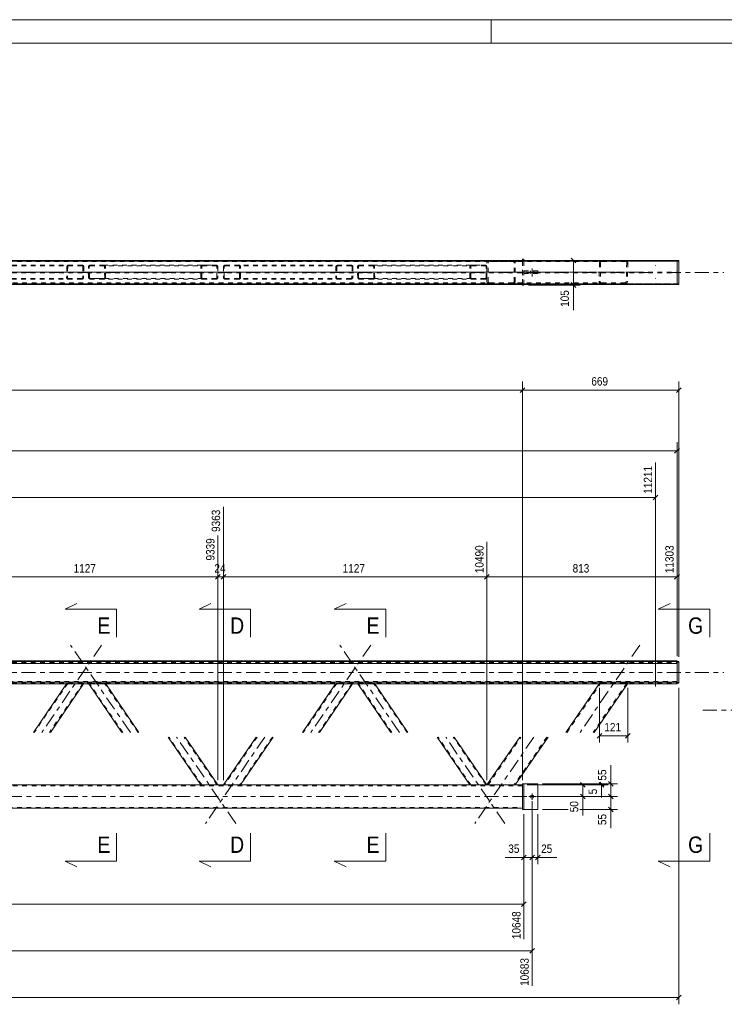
# Model space of a CAD drawing. Header units: millimetres. Extents: x 0 to 914, y 0 to 420.
# Tile 8 of 9: x 603 to 754, y 209 to 420. Entities that reach past the tile are written whole.
import ezdxf

# ---------------------------------------------------------------- set-up
doc = ezdxf.new("R2010")
doc.units = ezdxf.units.MM
for name, pattern in [('XKITLINE00', [0]), ('XKITLINE01', [4, 1, -1, 1, -1]), ('XKITLINE02', [4, 2, -2]), ('XKITLINE03', [6, 3, -1, 1, -1])]:
    doc.linetypes.add(name, pattern=pattern)
for name, color, linetype, lineweight in [('Arkusz rysunku', 3, 'Continuous', 0), ('Element', 2, 'Continuous', 0), ('Przekrój', 7, 'Continuous', 0), ('Wymiar', 4, 'Continuous', 0), ('Śruba', 3, 'Continuous', 0)]:
    doc.layers.add(name, color=color, linetype=linetype, lineweight=lineweight)
doc.styles.add('ARIAL', font='ARIAL.TTF')

msp = doc.modelspace()

# ---------------------------------------------------------------- linework, layer by layer
at = {"layer": 'Arkusz rysunku', "linetype": 'XKITLINE00', "lineweight": 0}
for p, q in [((914, 420), (0, 420)), ((704, 415), (704, 420)), ((909, 415), (5, 415))]:
    msp.add_line(p, q, dxfattribs=at)
at = {"layer": 'Element', "linetype": 'XKITLINE00', "lineweight": 0}
for p, q in [((710.73, 368.73), (710.73, 368.48)), ((711.03, 368.73), (710.73, 368.73)), ((711.03, 368.73), (711.03, 368.48)), ((743.78, 368.48), (145.58, 368.48)), ((145.58, 368.47), (743.78, 368.47)), ((145.58, 368.34), (743.78, 368.34)), ((145.58, 368.33), (743.78, 368.33)), ((727.69, 368.48), (727.67, 368.48)), ((727.69, 368.48), (732.78, 368.48)), ((727.69, 368.48), (727.69, 368.48)), ((732.78, 368.48), (732.79, 368.48)), ((743.78, 368.47), (743.78, 368.48)), ((743.78, 368.33), (743.78, 368.48)), ((743.78, 368.48), (744.18, 368.48)), ((743.78, 363.33), (743.78, 368.34)), ((743.78, 368.33), (744.18, 368.33)), ((744.18, 368.48), (744.18, 363.34)), ((145.58, 363.33), (743.78, 363.33)), ((710.73, 363.33), (710.73, 363.23)), ((710.73, 363.23), (711.03, 363.23)), ((711.03, 363.23), (711.03, 363.33)), ((743.78, 363.34), (744.18, 363.34)), ((145.58, 282.82), (743.78, 282.82)), ((145.58, 282.66), (743.78, 282.66)), ((743.78, 282.82), (743.78, 282.26)), ((744.18, 282.67), (743.78, 282.67)), ((743.78, 282.51), (744.18, 282.51)), ((743.78, 282.51), (743.78, 278.01)), ((744.18, 282.67), (744.18, 278.01)), ((743.78, 282.26), (145.58, 282.26)), ((145.58, 278.26), (743.78, 278.26)), ((743.78, 278.26), (743.78, 277.86)), ((727.57, 277.86), (161.85, 277.86)), ((613.18, 277.86), (606.09, 267.5)), ((616.81, 277.86), (609.73, 267.5)), ((625.03, 267.5), (617.94, 277.86)), ((628.66, 267.5), (621.57, 277.86)), ((670.74, 277.86), (663.66, 267.5)), ((674.38, 277.86), (667.29, 267.5)), ((682.59, 267.5), (675.5, 277.86)), ((686.23, 267.5), (679.14, 277.86)), ((727.1, 277.86), (720.01, 267.5)), ((733.16, 277.86), (726.07, 267.5)), ((727.58, 277.86), (727.57, 277.86)), ((727.58, 277.86), (732.67, 277.86)), ((732.67, 277.86), (732.68, 277.86)), ((743.78, 277.86), (732.68, 277.86)), ((743.78, 278.01), (744.18, 278.01)), ((641.92, 256.25), (634.91, 266.5)), ((645.56, 256.25), (638.54, 266.5)), ((653.78, 266.5), (646.76, 256.25)), ((657.41, 266.5), (650.4, 256.25)), ((699.49, 256.25), (692.47, 266.5)), ((703.12, 256.26), (696.11, 266.5)), ((710.13, 266.5), (703.12, 256.25)), ((716.19, 266.5), (709.18, 256.25)), ((703.12, 256.25), (186.24, 256.25)), ((703.12, 256.25), (703.12, 256.25)), ((708.69, 256.25), (703.12, 256.25)), ((709.14, 256.25), (708.69, 256.25)), ((709.18, 256.25), (709.14, 256.25)), ((710.73, 256.25), (709.18, 256.25)), ((709.18, 256.25), (709.18, 256.25)), ((711.03, 256.5), (710.73, 256.5)), ((710.73, 256.5), (710.73, 251)), ((711.03, 251), (711.03, 256.5)), ((714.03, 256.5), (711.03, 256.5)), ((714.03, 251), (714.03, 256.5)), ((178.62, 251.25), (710.73, 251.25)), ((710.73, 251), (711.03, 251)), ((711.03, 251), (714.03, 251))]:
    msp.add_line(p, q, dxfattribs=at)
at = {"layer": 'Element', "linetype": 'XKITLINE01', "lineweight": 0}
for p, q in [((178.62, 368.48), (710.73, 368.48)), ((178.62, 368.28), (710.73, 368.28)), ((616.54, 367.48), (589.56, 367.48)), ((616.53, 367.33), (589.56, 367.33)), ((613.26, 367.18), (613.21, 364.78)), ((613.29, 367.29), (613.26, 367.18)), ((613.37, 367.39), (613.29, 367.29)), ((613.49, 367.46), (613.37, 367.39)), ((613.44, 367.18), (613.39, 364.78)), ((613.44, 367.18), (613.46, 367.24)), ((613.46, 367.24), (613.5, 367.29)), ((613.63, 367.48), (613.49, 367.46)), ((613.5, 367.29), (613.56, 367.32)), ((613.56, 367.32), (613.62, 367.33)), ((616.53, 367.33), (616.6, 367.32)), ((616.67, 367.46), (616.54, 367.48)), ((616.6, 367.32), (616.66, 367.29)), ((616.66, 367.29), (616.7, 367.24)), ((616.71, 367.18), (616.66, 364.78)), ((616.79, 367.39), (616.67, 367.46)), ((616.7, 367.24), (616.71, 367.18)), ((616.87, 367.29), (616.79, 367.39)), ((616.89, 367.18), (616.84, 364.78)), ((616.89, 367.18), (616.87, 367.29)), ((617.88, 367.29), (617.86, 367.18)), ((617.91, 364.78), (617.86, 367.18)), ((617.96, 367.39), (617.88, 367.29)), ((618.08, 367.46), (617.96, 367.39)), ((618.04, 367.18), (618.05, 367.24)), ((618.09, 364.78), (618.04, 367.18)), ((618.05, 367.24), (618.09, 367.29)), ((618.22, 367.48), (618.08, 367.46)), ((618.09, 367.29), (618.15, 367.32)), ((618.15, 367.32), (618.22, 367.33)), ((618.22, 367.48), (621.12, 367.48)), ((618.22, 367.33), (642.28, 367.33)), ((618.22, 367.33), (621.13, 367.33)), ((621.12, 367.48), (645.19, 367.48)), ((621.26, 367.46), (621.12, 367.48)), ((621.13, 367.33), (621.2, 367.32)), ((621.2, 367.32), (621.26, 367.29)), ((621.38, 367.39), (621.26, 367.46)), ((621.26, 367.29), (621.3, 367.24)), ((621.3, 367.24), (621.31, 367.18)), ((621.36, 364.78), (621.31, 367.18)), ((621.46, 367.29), (621.38, 367.39)), ((621.49, 367.18), (621.46, 367.29)), ((621.55, 364.78), (621.49, 367.18)), ((641.92, 367.18), (641.95, 367.29)), ((641.92, 364.78), (641.92, 367.18)), ((641.95, 367.29), (642.03, 367.39)), ((642.03, 367.39), (642.14, 367.46)), ((642.12, 367.24), (642.1, 367.18)), ((642.1, 364.78), (642.1, 367.18)), ((642.15, 367.29), (642.12, 367.24)), ((642.14, 367.46), (642.28, 367.48)), ((642.21, 367.32), (642.15, 367.29)), ((642.28, 367.33), (642.21, 367.32)), ((642.28, 367.48), (645.19, 367.48)), ((642.28, 367.33), (645.19, 367.33)), ((645.19, 367.48), (645.33, 367.46)), ((645.26, 367.32), (645.19, 367.33)), ((645.32, 367.29), (645.26, 367.32)), ((645.36, 367.24), (645.32, 367.29)), ((645.33, 367.46), (645.45, 367.39)), ((645.37, 367.18), (645.36, 367.24)), ((645.37, 364.78), (645.37, 367.18)), ((645.45, 367.39), (645.53, 367.29)), ((645.53, 367.29), (645.56, 367.18)), ((645.56, 367.18), (645.56, 364.78)), ((646.76, 367.18), (646.79, 367.29)), ((646.76, 367.18), (646.76, 364.78)), ((646.79, 367.29), (646.87, 367.39)), ((646.87, 367.39), (646.99, 367.46)), ((646.96, 367.24), (646.94, 367.18)), ((646.94, 364.78), (646.94, 367.18)), ((647, 367.29), (646.96, 367.24)), ((646.99, 367.46), (647.13, 367.48)), ((647.06, 367.32), (647, 367.29)), ((647.13, 367.33), (647.06, 367.32)), ((674.1, 367.48), (647.13, 367.48)), ((674.1, 367.33), (647.13, 367.33)), ((650.03, 367.48), (650.17, 367.46)), ((650.1, 367.32), (650.03, 367.33)), ((650.16, 367.29), (650.1, 367.32)), ((650.2, 367.24), (650.16, 367.29)), ((650.17, 367.46), (650.29, 367.39)), ((650.22, 367.18), (650.2, 367.24)), ((650.22, 364.78), (650.22, 367.18)), ((650.29, 367.39), (650.37, 367.29)), ((650.37, 367.29), (650.4, 367.18)), ((650.4, 364.78), (650.4, 367.18)), ((670.82, 367.18), (670.77, 364.78)), ((670.85, 367.29), (670.82, 367.18)), ((670.94, 367.39), (670.85, 367.29)), ((671.05, 367.46), (670.94, 367.39)), ((671.01, 367.18), (670.95, 364.78)), ((671.01, 367.18), (671.02, 367.24)), ((671.02, 367.24), (671.06, 367.29)), ((671.19, 367.48), (671.05, 367.46)), ((671.06, 367.29), (671.12, 367.32)), ((671.12, 367.32), (671.19, 367.33)), ((674.24, 367.46), (674.1, 367.48)), ((674.1, 367.33), (674.17, 367.32)), ((674.17, 367.32), (674.23, 367.29)), ((674.23, 367.29), (674.27, 367.24)), ((674.28, 367.18), (674.23, 364.78)), ((674.36, 367.39), (674.24, 367.46)), ((674.27, 367.24), (674.28, 367.18)), ((674.43, 367.29), (674.36, 367.39)), ((674.46, 367.18), (674.41, 364.78)), ((674.46, 367.18), (674.43, 367.29)), ((675.45, 367.29), (675.42, 367.18)), ((675.48, 364.78), (675.42, 367.18)), ((675.53, 367.39), (675.45, 367.29)), ((675.64, 367.46), (675.53, 367.39)), ((675.61, 367.18), (675.62, 367.24)), ((675.66, 364.78), (675.61, 367.18)), ((675.62, 367.24), (675.66, 367.29)), ((675.78, 367.48), (675.64, 367.46)), ((675.66, 367.29), (675.72, 367.32)), ((675.72, 367.32), (675.79, 367.33)), ((675.78, 367.48), (678.69, 367.48)), ((675.79, 367.33), (699.85, 367.33)), ((675.79, 367.33), (678.69, 367.33)), ((678.69, 367.48), (702.76, 367.48)), ((678.83, 367.46), (678.69, 367.48)), ((678.69, 367.33), (678.76, 367.32)), ((678.76, 367.32), (678.82, 367.29)), ((678.82, 367.29), (678.86, 367.24)), ((678.95, 367.39), (678.83, 367.46)), ((678.86, 367.24), (678.88, 367.18)), ((678.93, 364.78), (678.88, 367.18)), ((679.03, 367.29), (678.95, 367.39)), ((679.06, 367.18), (679.03, 367.29)), ((679.11, 364.78), (679.06, 367.18)), ((699.49, 367.18), (699.51, 367.29)), ((699.49, 364.78), (699.49, 367.18)), ((699.51, 367.29), (699.59, 367.39)), ((699.59, 367.39), (699.71, 367.46)), ((699.68, 367.24), (699.67, 367.18)), ((699.67, 364.78), (699.67, 367.18)), ((699.72, 367.29), (699.68, 367.24)), ((699.71, 367.46), (699.85, 367.48)), ((699.78, 367.32), (699.72, 367.29)), ((699.85, 367.33), (699.78, 367.32)), ((699.85, 367.48), (702.76, 367.48)), ((699.85, 367.33), (702.76, 367.33)), ((702.76, 367.48), (702.9, 367.46)), ((702.83, 367.32), (702.76, 367.33)), ((702.89, 367.29), (702.83, 367.32)), ((702.93, 367.24), (702.89, 367.29)), ((702.9, 367.46), (703.01, 367.39)), ((702.94, 367.18), (702.93, 367.24)), ((702.94, 364.78), (702.94, 367.18)), ((703.01, 367.39), (703.09, 367.29)), ((703.09, 367.29), (703.12, 367.18)), ((703.12, 368.08), (703.15, 368.23)), ((703.12, 363.88), (703.12, 368.08)), ((703.12, 364.78), (703.12, 367.18)), ((703.38, 368.16), (703.36, 368.08)), ((703.36, 363.88), (703.36, 368.08)), ((703.43, 368.22), (703.38, 368.16)), ((703.42, 368.45), (703.53, 368.47)), ((703.51, 368.26), (703.43, 368.22)), ((703.6, 368.28), (703.51, 368.26)), ((703.53, 368.47), (703.6, 368.48)), ((727.67, 368.48), (703.6, 368.48)), ((732.78, 368.28), (703.6, 368.28)), ((708.69, 368.48), (708.88, 368.45)), ((708.78, 368.26), (708.69, 368.28)), ((708.86, 368.22), (708.78, 368.26)), ((708.92, 368.16), (708.86, 368.22)), ((708.93, 368.08), (708.92, 368.16)), ((708.93, 363.88), (708.93, 368.08)), ((709.14, 368.23), (709.18, 368.08)), ((709.18, 363.88), (709.18, 368.08)), ((710.73, 363.33), (710.73, 368.48)), ((710.73, 368.48), (710.73, 363.48)), ((711.03, 363.33), (711.03, 368.48)), ((727.2, 368.08), (727.11, 363.88)), ((727.24, 368.23), (727.2, 368.08)), ((727.35, 368.36), (727.24, 368.23)), ((727.51, 368.45), (727.35, 368.36)), ((727.44, 368.08), (727.35, 363.88)), ((727.44, 368.08), (727.46, 368.16)), ((727.46, 368.16), (727.51, 368.22)), ((727.69, 368.48), (727.51, 368.45)), ((727.51, 368.22), (727.59, 368.27)), ((727.59, 368.27), (727.69, 368.28)), ((732.78, 368.28), (732.87, 368.27)), ((732.79, 368.48), (732.97, 368.45)), ((732.87, 368.27), (732.95, 368.22)), ((733.01, 368.08), (732.92, 363.88)), ((732.95, 368.22), (733, 368.16)), ((733.12, 368.37), (732.97, 368.45)), ((733, 368.16), (733.01, 368.08)), ((733.22, 368.24), (733.12, 368.37)), ((733.26, 368.08), (733.17, 363.88)), ((733.26, 368.08), (733.22, 368.24)), ((743.78, 368.48), (743.78, 368.34)), ((743.78, 368.48), (743.78, 363.34)), ((145.58, 365.99), (743.78, 365.99)), ((145.58, 365.83), (743.78, 365.83)), ((616.47, 364.63), (589.56, 364.63)), ((613.21, 364.78), (613.23, 364.66)), ((613.23, 364.66), (613.31, 364.57)), ((613.31, 364.57), (613.42, 364.5)), ((613.4, 364.72), (613.39, 364.78)), ((613.44, 364.67), (613.4, 364.72)), ((613.42, 364.5), (613.56, 364.48)), ((613.5, 364.64), (613.44, 364.67)), ((613.57, 364.63), (613.5, 364.64)), ((616.54, 364.64), (616.47, 364.63)), ((616.47, 364.48), (616.61, 364.5)), ((616.6, 364.67), (616.54, 364.64)), ((616.64, 364.72), (616.6, 364.67)), ((616.61, 364.5), (616.73, 364.57)), ((616.66, 364.78), (616.64, 364.72)), ((616.73, 364.57), (616.81, 364.66)), ((616.81, 364.66), (616.84, 364.78)), ((617.91, 364.78), (617.94, 364.66)), ((617.94, 364.66), (618.02, 364.57)), ((618.02, 364.57), (618.14, 364.5)), ((618.11, 364.72), (618.09, 364.78)), ((618.15, 364.67), (618.11, 364.72)), ((618.14, 364.5), (618.28, 364.48)), ((618.21, 364.64), (618.15, 364.67)), ((618.28, 364.63), (618.21, 364.64)), ((642.28, 364.63), (618.28, 364.63)), ((618.28, 364.63), (621.19, 364.63)), ((621.25, 364.64), (621.19, 364.63)), ((621.19, 364.48), (621.33, 364.5)), ((621.31, 364.67), (621.25, 364.64)), ((621.35, 364.72), (621.31, 364.67)), ((621.33, 364.5), (621.44, 364.57)), ((621.36, 364.78), (621.35, 364.72)), ((621.44, 364.57), (621.52, 364.66)), ((621.52, 364.66), (621.55, 364.78)), ((641.95, 364.66), (641.92, 364.78)), ((642.03, 364.57), (641.95, 364.66)), ((642.14, 364.5), (642.03, 364.57)), ((642.1, 364.78), (642.12, 364.72)), ((642.12, 364.72), (642.15, 364.67)), ((642.28, 364.48), (642.14, 364.5)), ((642.15, 364.67), (642.21, 364.64)), ((642.21, 364.64), (642.28, 364.63)), ((645.19, 364.63), (642.28, 364.63)), ((645.19, 364.63), (645.26, 364.64)), ((645.33, 364.5), (645.19, 364.48)), ((645.26, 364.64), (645.32, 364.67)), ((645.32, 364.67), (645.36, 364.72)), ((645.45, 364.57), (645.33, 364.5)), ((645.36, 364.72), (645.37, 364.78)), ((645.53, 364.66), (645.45, 364.57)), ((645.56, 364.78), (645.53, 364.66)), ((646.79, 364.66), (646.76, 364.78)), ((646.87, 364.57), (646.79, 364.66)), ((646.99, 364.5), (646.87, 364.57)), ((646.94, 364.78), (646.96, 364.72)), ((646.96, 364.72), (647, 364.67)), ((647.13, 364.48), (646.99, 364.5)), ((647, 364.67), (647.06, 364.64)), ((647.06, 364.64), (647.13, 364.63)), ((674.04, 364.63), (647.13, 364.63)), ((650.03, 364.63), (650.1, 364.64)), ((650.17, 364.5), (650.03, 364.48)), ((650.1, 364.64), (650.16, 364.67)), ((650.16, 364.67), (650.2, 364.72)), ((650.29, 364.57), (650.17, 364.5)), ((650.2, 364.72), (650.22, 364.78)), ((650.37, 364.66), (650.29, 364.57)), ((650.4, 364.78), (650.37, 364.66)), ((670.77, 364.78), (670.8, 364.66)), ((670.8, 364.66), (670.87, 364.57)), ((670.87, 364.57), (670.99, 364.5)), ((670.97, 364.72), (670.95, 364.78)), ((671.01, 364.67), (670.97, 364.72)), ((670.99, 364.5), (671.13, 364.48)), ((671.06, 364.64), (671.01, 364.67)), ((671.13, 364.63), (671.06, 364.64)), ((674.11, 364.64), (674.04, 364.63)), ((674.04, 364.48), (674.18, 364.5)), ((674.17, 364.67), (674.11, 364.64)), ((674.21, 364.72), (674.17, 364.67)), ((674.18, 364.5), (674.3, 364.57)), ((674.23, 364.78), (674.21, 364.72)), ((674.3, 364.57), (674.38, 364.66)), ((674.38, 364.66), (674.41, 364.78)), ((675.48, 364.78), (675.51, 364.66)), ((675.51, 364.66), (675.59, 364.57)), ((675.59, 364.57), (675.71, 364.5)), ((675.67, 364.72), (675.66, 364.78)), ((675.71, 364.67), (675.67, 364.72)), ((675.77, 364.64), (675.71, 364.67)), ((675.71, 364.5), (675.85, 364.48)), ((675.84, 364.63), (675.77, 364.64)), ((699.85, 364.63), (675.84, 364.63)), ((675.84, 364.63), (678.75, 364.63)), ((678.82, 364.64), (678.75, 364.63)), ((678.75, 364.48), (678.89, 364.5)), ((678.88, 364.67), (678.82, 364.64)), ((678.92, 364.72), (678.88, 364.67)), ((678.89, 364.5), (679.01, 364.57)), ((678.93, 364.78), (678.92, 364.72)), ((679.01, 364.57), (679.09, 364.66)), ((679.09, 364.66), (679.11, 364.78)), ((699.51, 364.66), (699.49, 364.78)), ((699.59, 364.57), (699.51, 364.66)), ((699.71, 364.5), (699.59, 364.57)), ((699.67, 364.78), (699.68, 364.72)), ((699.68, 364.72), (699.72, 364.67)), ((699.85, 364.48), (699.71, 364.5)), ((699.72, 364.67), (699.78, 364.64)), ((699.78, 364.64), (699.85, 364.63)), ((702.76, 364.63), (699.85, 364.63)), ((702.76, 364.63), (702.83, 364.64)), ((702.9, 364.5), (702.76, 364.48)), ((702.83, 364.64), (702.89, 364.67)), ((702.89, 364.67), (702.93, 364.72)), ((703.01, 364.57), (702.9, 364.5)), ((702.93, 364.72), (702.94, 364.78)), ((703.09, 364.66), (703.01, 364.57)), ((703.12, 364.78), (703.09, 364.66)), ((711.03, 365.68), (711.03, 366.28)), ((711.03, 366.28), (714.03, 366.28)), ((711.03, 366.28), (711.03, 365.68)), ((711.03, 365.68), (714.03, 365.68)), ((714.03, 365.68), (714.03, 366.28)), ((145.58, 363.48), (743.78, 363.48)), ((743.78, 363.47), (145.58, 363.47)), ((145.58, 363.34), (743.78, 363.34)), ((710.73, 363.68), (178.62, 363.68)), ((710.73, 363.48), (178.62, 363.48)), ((616.47, 364.48), (589.56, 364.48)), ((621.19, 364.48), (618.28, 364.48)), ((645.19, 364.48), (621.19, 364.48)), ((642.28, 364.48), (645.19, 364.48)), ((674.04, 364.48), (647.13, 364.48)), ((678.75, 364.48), (675.85, 364.48)), ((702.76, 364.48), (678.75, 364.48)), ((699.85, 364.48), (702.76, 364.48)), ((703.15, 363.73), (703.12, 363.88)), ((703.36, 363.88), (703.38, 363.8)), ((703.38, 363.8), (703.43, 363.74)), ((703.6, 363.48), (703.42, 363.51)), ((703.43, 363.74), (703.51, 363.69)), ((703.51, 363.69), (703.6, 363.68)), ((732.68, 363.68), (703.6, 363.68)), ((732.67, 363.48), (703.6, 363.48)), ((708.69, 363.68), (708.78, 363.7)), ((708.88, 363.51), (708.69, 363.48)), ((708.78, 363.7), (708.86, 363.74)), ((708.86, 363.74), (708.92, 363.8)), ((708.92, 363.8), (708.93, 363.88)), ((709.18, 363.88), (709.14, 363.73)), ((727.11, 363.88), (727.14, 363.73)), ((727.14, 363.73), (727.24, 363.6)), ((727.24, 363.6), (727.4, 363.51)), ((727.37, 363.81), (727.35, 363.88)), ((727.42, 363.74), (727.37, 363.81)), ((727.4, 363.51), (727.58, 363.48)), ((727.5, 363.7), (727.42, 363.74)), ((727.59, 363.68), (727.5, 363.7)), ((732.67, 363.48), (732.86, 363.51)), ((732.77, 363.7), (732.68, 363.68)), ((732.85, 363.74), (732.77, 363.7)), ((732.9, 363.81), (732.85, 363.74)), ((732.86, 363.51), (733.02, 363.6)), ((732.92, 363.88), (732.9, 363.81)), ((733.02, 363.6), (733.13, 363.73)), ((733.13, 363.73), (733.17, 363.88)), ((744.18, 363.48), (743.78, 363.48)), ((145.58, 282.42), (743.78, 282.42)), ((743.78, 282.67), (743.78, 282.51)), ((743.78, 282.66), (743.78, 282.42)), ((744.18, 282.51), (744.18, 278.17)), ((145.58, 282.31), (743.78, 282.31)), ((743.78, 282.26), (743.78, 278.26)), ((743.78, 278.42), (145.58, 278.42)), ((743.78, 278.36), (145.58, 278.36)), ((744.18, 278.17), (743.78, 278.17)), ((145.58, 278.02), (743.78, 278.02)), ((613.44, 277.98), (606.27, 267.5)), ((616.71, 277.98), (609.54, 267.5)), ((613.21, 277.9), (613.18, 277.86)), ((613.21, 277.9), (613.26, 277.98)), ((613.21, 277.9), (613.23, 277.9)), ((613.23, 277.9), (613.31, 277.89)), ((613.29, 277.98), (613.26, 277.98)), ((613.37, 277.98), (613.29, 277.98)), ((613.31, 277.89), (613.42, 277.89)), ((613.49, 277.99), (613.37, 277.98)), ((613.4, 277.9), (613.39, 277.9)), ((613.44, 277.9), (613.4, 277.9)), ((613.42, 277.89), (613.56, 277.89)), ((613.44, 277.98), (613.46, 277.98)), ((613.5, 277.9), (613.44, 277.9)), ((613.46, 277.98), (613.5, 277.98)), ((613.63, 277.99), (613.49, 277.99)), ((613.5, 277.98), (613.56, 277.98)), ((613.57, 277.9), (613.5, 277.9)), ((613.56, 277.98), (613.62, 277.98)), ((613.56, 277.89), (616.47, 277.89)), ((613.57, 277.9), (616.47, 277.9)), ((613.62, 277.98), (616.53, 277.98)), ((613.63, 277.99), (616.54, 277.99)), ((616.54, 277.9), (616.47, 277.9)), ((616.47, 277.89), (616.61, 277.89)), ((616.53, 277.98), (616.6, 277.98)), ((616.67, 277.99), (616.54, 277.99)), ((616.6, 277.9), (616.54, 277.9)), ((616.6, 277.98), (616.66, 277.98)), ((616.64, 277.9), (616.6, 277.9)), ((616.61, 277.89), (616.73, 277.89)), ((616.66, 277.9), (616.64, 277.9)), ((616.66, 277.98), (616.7, 277.98)), ((616.79, 277.98), (616.67, 277.99)), ((616.7, 277.98), (616.71, 277.98)), ((616.73, 277.89), (616.81, 277.9)), ((616.87, 277.98), (616.79, 277.98)), ((616.84, 277.9), (616.81, 277.86)), ((616.81, 277.9), (616.84, 277.9)), ((616.84, 277.9), (616.89, 277.98)), ((616.89, 277.98), (616.87, 277.98)), ((617.91, 277.9), (617.86, 277.98)), ((617.88, 277.98), (617.86, 277.98)), ((617.96, 277.98), (617.88, 277.98)), ((617.94, 277.86), (617.91, 277.9)), ((617.91, 277.9), (617.94, 277.9)), ((617.94, 277.9), (618.02, 277.89)), ((618.08, 277.99), (617.96, 277.98)), ((618.02, 277.89), (618.14, 277.89)), ((625.21, 267.5), (618.04, 277.98)), ((618.04, 277.98), (618.09, 277.9)), ((618.04, 277.98), (618.05, 277.98)), ((618.05, 277.98), (618.09, 277.98)), ((618.22, 277.99), (618.08, 277.99)), ((618.09, 277.98), (618.15, 277.98)), ((618.11, 277.9), (618.09, 277.9)), ((618.15, 277.9), (618.11, 277.9)), ((618.14, 277.89), (618.28, 277.89)), ((618.15, 277.98), (618.22, 277.98)), ((618.21, 277.9), (618.15, 277.9)), ((618.28, 277.9), (618.21, 277.9)), ((618.22, 277.99), (621.12, 277.99)), ((618.22, 277.98), (621.13, 277.98)), ((618.28, 277.9), (621.19, 277.9)), ((618.28, 277.89), (621.19, 277.89)), ((621.26, 277.99), (621.12, 277.99)), ((621.13, 277.98), (621.2, 277.98)), ((621.25, 277.9), (621.19, 277.9)), ((621.19, 277.89), (621.33, 277.89)), ((621.2, 277.98), (621.26, 277.98)), ((621.31, 277.9), (621.25, 277.9)), ((621.38, 277.98), (621.26, 277.99)), ((621.26, 277.98), (621.3, 277.98)), ((621.3, 277.98), (621.31, 277.98)), ((628.48, 267.5), (621.31, 277.98)), ((621.31, 277.98), (621.36, 277.9)), ((621.35, 277.9), (621.31, 277.9)), ((621.33, 277.89), (621.44, 277.89)), ((621.36, 277.9), (621.35, 277.9)), ((621.46, 277.98), (621.38, 277.98)), ((621.44, 277.89), (621.52, 277.9)), ((621.49, 277.98), (621.46, 277.98)), ((621.55, 277.9), (621.49, 277.98)), ((621.52, 277.9), (621.55, 277.9)), ((621.57, 277.86), (621.55, 277.9)), ((671.01, 277.98), (663.84, 267.5)), ((674.28, 277.98), (667.11, 267.5)), ((670.77, 277.9), (670.74, 277.86)), ((670.77, 277.9), (670.82, 277.98)), ((670.77, 277.9), (670.8, 277.9)), ((670.8, 277.9), (670.87, 277.89)), ((670.85, 277.98), (670.82, 277.98)), ((670.94, 277.98), (670.85, 277.98)), ((670.87, 277.89), (670.99, 277.89)), ((671.05, 277.99), (670.94, 277.98)), ((670.97, 277.9), (670.95, 277.9)), ((671.01, 277.9), (670.97, 277.9)), ((670.99, 277.89), (671.13, 277.89)), ((671.01, 277.98), (671.02, 277.98)), ((671.06, 277.9), (671.01, 277.9)), ((671.02, 277.98), (671.06, 277.98)), ((671.19, 277.99), (671.05, 277.99)), ((671.06, 277.98), (671.12, 277.98)), ((671.13, 277.9), (671.06, 277.9)), ((671.12, 277.98), (671.19, 277.98)), ((671.13, 277.9), (674.04, 277.9)), ((671.13, 277.89), (674.04, 277.89)), ((671.19, 277.99), (674.1, 277.99)), ((671.19, 277.98), (674.1, 277.98)), ((674.11, 277.9), (674.04, 277.9)), ((674.04, 277.89), (674.18, 277.89)), ((674.24, 277.99), (674.1, 277.99)), ((674.1, 277.98), (674.17, 277.98)), ((674.17, 277.9), (674.11, 277.9)), ((674.17, 277.98), (674.23, 277.98)), ((674.21, 277.9), (674.17, 277.9)), ((674.18, 277.89), (674.3, 277.89)), ((674.23, 277.9), (674.21, 277.9)), ((674.23, 277.98), (674.27, 277.98)), ((674.36, 277.98), (674.24, 277.99)), ((674.27, 277.98), (674.28, 277.98)), ((674.3, 277.89), (674.38, 277.9)), ((674.43, 277.98), (674.36, 277.98)), ((674.41, 277.9), (674.38, 277.86)), ((674.38, 277.9), (674.41, 277.9)), ((674.41, 277.9), (674.46, 277.98)), ((674.46, 277.98), (674.43, 277.98)), ((675.48, 277.9), (675.42, 277.98)), ((675.45, 277.98), (675.42, 277.98)), ((675.53, 277.98), (675.45, 277.98)), ((675.5, 277.86), (675.48, 277.9)), ((675.48, 277.9), (675.51, 277.9)), ((675.51, 277.9), (675.59, 277.89)), ((675.64, 277.99), (675.53, 277.98)), ((675.59, 277.89), (675.71, 277.89)), ((682.77, 267.5), (675.61, 277.98)), ((675.61, 277.98), (675.66, 277.9)), ((675.61, 277.98), (675.62, 277.98)), ((675.62, 277.98), (675.66, 277.98)), ((675.78, 277.99), (675.64, 277.99)), ((675.66, 277.98), (675.72, 277.98)), ((675.67, 277.9), (675.66, 277.9)), ((675.71, 277.9), (675.67, 277.9)), ((675.77, 277.9), (675.71, 277.9)), ((675.71, 277.89), (675.85, 277.89)), ((675.72, 277.98), (675.79, 277.98)), ((675.84, 277.9), (675.77, 277.9)), ((675.78, 277.99), (678.69, 277.99)), ((675.79, 277.98), (678.69, 277.98)), ((675.84, 277.9), (678.75, 277.9)), ((675.85, 277.89), (678.75, 277.89)), ((678.83, 277.99), (678.69, 277.99)), ((678.69, 277.98), (678.76, 277.98)), ((678.82, 277.9), (678.75, 277.9)), ((678.75, 277.89), (678.89, 277.89)), ((678.76, 277.98), (678.82, 277.98)), ((678.82, 277.98), (678.86, 277.98)), ((678.88, 277.9), (678.82, 277.9)), ((678.95, 277.98), (678.83, 277.99)), ((678.86, 277.98), (678.88, 277.98)), ((686.05, 267.5), (678.88, 277.98)), ((678.88, 277.98), (678.93, 277.9)), ((678.92, 277.9), (678.88, 277.9)), ((678.89, 277.89), (679.01, 277.89)), ((678.93, 277.9), (678.92, 277.9)), ((679.03, 277.98), (678.95, 277.98)), ((679.01, 277.89), (679.09, 277.9)), ((679.06, 277.98), (679.03, 277.98)), ((679.11, 277.9), (679.06, 277.98)), ((679.09, 277.9), (679.11, 277.9)), ((679.14, 277.86), (679.11, 277.9)), ((720.25, 267.5), (727.44, 278.01)), ((733.01, 278.01), (725.83, 267.5)), ((727.11, 277.87), (727.1, 277.86)), ((727.11, 277.87), (727.2, 278.01)), ((727.11, 277.87), (727.14, 277.87)), ((727.14, 277.87), (727.24, 277.86)), ((727.24, 278.01), (727.2, 278.01)), ((727.35, 278.01), (727.24, 278.01)), ((727.24, 277.86), (727.4, 277.86)), ((727.51, 278.02), (727.35, 278.01)), ((727.44, 278.01), (727.35, 277.87)), ((727.37, 277.87), (727.35, 277.87)), ((727.42, 277.87), (727.37, 277.87)), ((727.57, 277.86), (727.4, 277.86)), ((727.5, 277.87), (727.42, 277.87)), ((727.44, 278.01), (727.46, 278.01)), ((727.46, 278.01), (727.51, 278.01)), ((727.59, 277.87), (727.5, 277.87)), ((727.69, 278.02), (727.51, 278.02)), ((727.51, 278.01), (727.59, 278.01)), ((732.68, 277.86), (727.57, 277.86)), ((727.59, 278.01), (727.69, 278.01)), ((727.59, 277.87), (732.68, 277.87)), ((727.69, 278.02), (732.78, 278.02)), ((727.69, 278.01), (732.78, 278.01)), ((732.77, 277.87), (732.68, 277.87)), ((732.68, 277.86), (732.86, 277.86)), ((732.85, 277.87), (732.77, 277.87)), ((732.97, 278.02), (732.78, 278.02)), ((732.78, 278.01), (732.87, 278.01)), ((732.9, 277.87), (732.85, 277.87)), ((732.86, 277.86), (733.02, 277.86)), ((732.87, 278.01), (732.95, 278.01)), ((732.92, 277.87), (732.9, 277.87)), ((732.92, 277.87), (733.01, 278.01)), ((732.95, 278.01), (733, 278.01)), ((733.12, 278.01), (732.97, 278.02)), ((733, 278.01), (733.01, 278.01)), ((733.02, 277.86), (733.13, 277.87)), ((733.22, 278.01), (733.12, 278.01)), ((733.13, 277.87), (733.17, 277.87)), ((733.17, 277.87), (733.16, 277.86)), ((733.17, 277.87), (733.26, 278.01)), ((733.26, 278.01), (733.22, 278.01)), ((642.1, 256.25), (635.09, 266.5)), ((645.37, 256.25), (638.36, 266.5)), ((653.96, 266.5), (646.94, 256.25)), ((657.23, 266.5), (650.22, 256.25)), ((699.67, 256.25), (692.65, 266.5)), ((702.94, 256.25), (695.92, 266.5)), ((703.36, 256.25), (710.37, 266.5)), ((715.95, 266.5), (708.93, 256.25)), ((710.73, 256.05), (178.62, 256.05)), ((645.56, 256.25), (641.92, 256.25)), ((650.4, 256.25), (646.76, 256.25)), ((703.12, 256.25), (699.49, 256.25)), ((703.12, 256.25), (703.12, 256.26)), ((709.18, 256.25), (703.12, 256.25)), ((703.12, 256.25), (703.12, 256.25)), ((703.36, 256.25), (703.36, 256.25)), ((703.6, 256.25), (703.6, 256.25)), ((708.69, 256.25), (709.03, 256.25)), ((708.93, 256.25), (708.93, 256.25)), ((710.73, 251.25), (710.73, 256.25)), ((711.03, 256.5), (711.03, 251)), ((178.62, 251.45), (710.73, 251.45))]:
    msp.add_line(p, q, dxfattribs=at)
at = {"layer": 'Element', "linetype": 'XKITLINE03', "lineweight": 0}
for p, q in [((135.58, 365.91), (753.78, 365.91)), ((168.62, 365.98), (720.73, 365.98)), ((620.7, 365.98), (585.37, 365.98)), ((649.38, 365.98), (614.05, 365.98)), ((678.26, 365.98), (642.93, 365.98)), ((706.95, 365.98), (671.62, 365.98)), ((735.83, 365.98), (700.5, 365.98)), ((620.7, 286.19), (607.91, 267.5)), ((626.84, 267.5), (614.05, 286.19)), ((678.26, 286.19), (665.47, 267.5)), ((684.41, 267.5), (671.62, 286.19)), ((735.83, 286.19), (723.04, 267.5)), ((135.58, 280.34), (753.78, 280.34)), ((749.31, 272.26), (769.31, 272.26)), ((649.38, 248), (636.72, 266.5)), ((655.6, 266.5), (642.93, 248)), ((706.95, 248), (694.29, 266.5)), ((713.16, 266.5), (700.5, 248)), ((168.62, 253.75), (720.73, 253.75))]:
    msp.add_line(p, q, dxfattribs=at)
at = {"layer": 'Element', "linetype": 'XKITLINE01', "lineweight": 0}
for centre, start, end in [((703.55, 368.02), 107.4052, 151.6674), ((708.74, 368.02), 28.3424, 72.6046), ((703.55, 363.94), 208.3424, 252.6046), ((708.74, 363.94), 287.4052, 331.6674)]:
    msp.add_arc(centre, 0.451, start, end, dxfattribs=at)
at = {"layer": 'Przekrój', "linetype": 'XKITLINE00', "lineweight": 0}
for p, q in [((612.9, 293.85), (615.4, 295.1)), ((641.56, 293.85), (644.06, 295.1)), ((670.47, 293.85), (672.97, 295.1)), ((739.78, 293.85), (742.28, 295.1)), ((617.9, 293.85), (612.9, 293.85)), ((623.9, 293.85), (617.9, 293.85)), ((623.9, 293.85), (623.9, 287.85)), ((646.56, 293.85), (641.56, 293.85)), ((652.56, 293.85), (646.56, 293.85)), ((652.56, 293.85), (652.56, 287.85)), ((675.47, 293.85), (670.47, 293.85)), ((681.47, 293.85), (675.47, 293.85)), ((681.47, 293.85), (681.47, 287.85)), ((744.78, 293.85), (739.78, 293.85)), ((750.78, 293.85), (744.78, 293.85)), ((750.78, 293.85), (750.78, 287.85)), ((623.9, 239.97), (623.9, 245.97)), ((652.56, 239.97), (652.56, 245.97)), ((681.47, 239.97), (681.47, 245.97)), ((750.78, 239.97), (750.78, 245.97)), ((612.9, 239.97), (615.4, 238.72)), ((617.9, 239.97), (612.9, 239.97)), ((623.9, 239.97), (617.9, 239.97)), ((641.56, 239.97), (644.06, 238.72)), ((646.56, 239.97), (641.56, 239.97)), ((652.56, 239.97), (646.56, 239.97)), ((670.47, 239.97), (672.97, 238.72)), ((675.47, 239.97), (670.47, 239.97)), ((681.47, 239.97), (675.47, 239.97)), ((739.78, 239.97), (742.28, 238.72)), ((744.78, 239.97), (739.78, 239.97)), ((750.78, 239.97), (744.78, 239.97))]:
    msp.add_line(p, q, dxfattribs=at)
at = {"layer": 'Wymiar', "linetype": 'XKITLINE00', "lineweight": 0}
for p, q in [((721.11, 368.99), (722.13, 367.97)), ((711.73, 368.48), (723.06, 368.48)), ((721.62, 363.23), (721.62, 368.48)), ((712.03, 363.23), (723.06, 363.23)), ((721.11, 363.74), (722.13, 362.72)), ((721.62, 363.23), (721.62, 357.87)), ((721.62, 363.23), (721.62, 357.87)), ((710.73, 257.25), (710.73, 342.61)), ((710.73, 257.25), (710.73, 342.61)), ((744.18, 283.67), (744.18, 342.61)), ((178.62, 340.75), (710.73, 340.75)), ((711.24, 341.26), (710.22, 340.25)), ((711.24, 341.26), (710.22, 340.25)), ((710.73, 340.75), (744.18, 340.75)), ((744.68, 341.26), (743.67, 340.25)), ((743.78, 283.82), (743.78, 329.61)), ((150.18, 327.75), (743.78, 327.75)), ((744.28, 328.26), (743.27, 327.25)), ((739.18, 278.35), (739.18, 325.25)), ((739.68, 318.26), (738.67, 317.25)), ((178.62, 317.75), (739.18, 317.75)), ((646.76, 257.25), (646.76, 315.73)), ((646.76, 303.87), (646.76, 315.73)), ((645.56, 303.87), (645.56, 309.61)), ((645.56, 257.25), (645.56, 309.61)), ((703.12, 257.25), (703.12, 308.25)), ((703.12, 257.25), (703.12, 308.25)), ((743.78, 283.82), (743.78, 308.25)), ((645.56, 257.25), (645.56, 301.35)), ((646.76, 257.25), (646.76, 301.35)), ((589.2, 300.75), (645.56, 300.75)), ((646.06, 301.26), (645.05, 300.25)), ((646.06, 301.26), (645.05, 300.25)), ((645.56, 300.75), (646.76, 300.75)), ((647.27, 301.26), (646.25, 300.25)), ((647.27, 301.26), (646.25, 300.25)), ((646.76, 300.75), (703.12, 300.75)), ((703.63, 301.26), (702.61, 300.25)), ((703.63, 301.26), (702.61, 300.25)), ((703.12, 300.75), (743.78, 300.75)), ((744.28, 301.26), (743.27, 300.25)), ((727.21, 277.02), (727.21, 265.31)), ((733.27, 277.02), (733.27, 265.31)), ((744.18, 277.01), (744.18, 209.31)), ((727.72, 267.26), (726.7, 266.25)), ((727.21, 266.75), (733.27, 266.75)), ((733.77, 267.26), (732.76, 266.25)), ((729.62, 256.5), (729.62, 260.52)), ((729.62, 256.5), (729.62, 260.52)), ((711.73, 256.25), (729.06, 256.25)), ((711.73, 256.25), (725.06, 256.25)), ((715.03, 256.5), (731.06, 256.5)), ((715.03, 256.5), (729.06, 256.5)), ((723.11, 256.76), (724.13, 255.75)), ((723.62, 253.75), (723.62, 256.25)), ((727.11, 256.76), (728.13, 255.75)), ((727.3, 256.82), (728.13, 256)), ((727.62, 256.25), (727.62, 256.5)), ((727.62, 256.25), (727.62, 253.57)), ((727.62, 256.25), (727.62, 253.57)), ((729.11, 257.01), (730.13, 256)), ((729.62, 253.75), (729.62, 256.5)), ((713.78, 253.75), (731.06, 253.75)), ((713.78, 253.75), (731.06, 253.75)), ((713.78, 253.75), (725.06, 253.75)), ((723.11, 254.26), (724.13, 253.25)), ((723.62, 253.75), (723.62, 249.73)), ((723.62, 253.75), (723.62, 249.73)), ((729.11, 254.26), (730.13, 253.25)), ((729.11, 254.26), (730.13, 253.25)), ((729.62, 251), (729.62, 253.75)), ((712.78, 252.75), (712.78, 239.31)), ((712.78, 252.75), (712.78, 239.31)), ((712.78, 252.75), (712.78, 213.26)), ((715.03, 251), (720.5, 251)), ((723.02, 251), (731.06, 251)), ((729.11, 251.51), (730.13, 250.5)), ((729.62, 251), (729.62, 246.98)), ((729.62, 251), (729.62, 246.98)), ((711.03, 250), (711.03, 223.26)), ((711.03, 250), (711.03, 239.31)), ((714.03, 250), (714.03, 239.31)), ((711.03, 240.75), (707.01, 240.75)), ((711.03, 240.75), (707.01, 240.75)), ((711.54, 241.26), (710.52, 240.25)), ((711.03, 240.75), (712.78, 240.75)), ((713.29, 241.26), (712.27, 240.25)), ((713.29, 241.26), (712.27, 240.25)), ((712.78, 240.75), (714.03, 240.75)), ((714.54, 241.26), (713.52, 240.25)), ((714.03, 240.75), (718.05, 240.75)), ((714.03, 240.75), (718.05, 240.75)), ((178.62, 230.75), (711.03, 230.75)), ((711.54, 231.26), (710.52, 230.25)), ((713.29, 221.26), (712.27, 220.25)), ((178.62, 220.75), (712.78, 220.75)), ((145.18, 210.75), (744.18, 210.75)), ((744.68, 211.26), (743.67, 210.25))]:
    msp.add_line(p, q, dxfattribs=at)
at = {"layer": 'Śruba', "linetype": 'XKITLINE02', "lineweight": 0}
for p, q in [((712.78, 366.78), (712.78, 365.03)), ((739.18, 367.4), (739.18, 367.35)), ((712.43, 366.28), (712.43, 365.68)), ((713.13, 366.28), (713.13, 365.68)), ((739.18, 364.6), (739.18, 364.55))]:
    msp.add_line(p, q, dxfattribs=at)
at = {"layer": 'Śruba', "linetype": 'XKITLINE00', "lineweight": 0}
for p, q in [((739.18, 277.43), (739.18, 278.93)), ((739.18, 277.35), (739.18, 278.85)), ((713.48, 253.75), (712.08, 253.75)), ((712.78, 253.05), (712.78, 254.45))]:
    msp.add_line(p, q, dxfattribs=at)
msp.add_circle((712.78, 253.75), 0.35, dxfattribs=at)

# ---------------------------------------------------------------- texts
at = {"layer": 'Przekrój', "style": 'ARIAL', "width": 0.85}
for s, p in [('E', (619.79, 288.6)), ('D', (648.18, 288.6)), ('E', (677.35, 288.6)), ('G', (746.15, 288.6)), ('E', (619.79, 241.72)), ('D', (648.18, 241.72)), ('E', (677.35, 241.72)), ('G', (746.15, 241.72))]:
    msp.add_text(s, height=3.5, dxfattribs=at).set_placement(p)
at = {"layer": 'Wymiar', "style": 'ARIAL', "width": 0.85}
for s, p in [('105', (720.66, 358.55)), ('11211', (738.46, 318.57)), ('9363', (646.04, 310.39)), ('9339', (644.84, 304.27)), ('10490', (702.4, 301.57)), ('11303', (743.06, 301.57)), ('55', (728.66, 257.18)), ('5', (726.66, 254.24)), ('50', (722.66, 250.41)), ('55', (728.66, 247.66)), ('10648', (710.31, 223.26)), ('10683', (712.06, 213.26))]:
    msp.add_text(s, height=1.8, rotation=90.0002, dxfattribs=at).set_placement(p)
for s, p in [('669', (725.45, 341.71)), ('1127', (614.71, 301.71)), ('24', (644.82, 301.71)), ('1127', (672.27, 301.71)), ('813', (721.45, 301.71)), ('121', (728.23, 267.71)), ('35', (707.69, 241.71)), ('25', (714.71, 241.71))]:
    msp.add_text(s, height=1.8, dxfattribs=at).set_placement(p)

doc.saveas('drawing.dxf')
